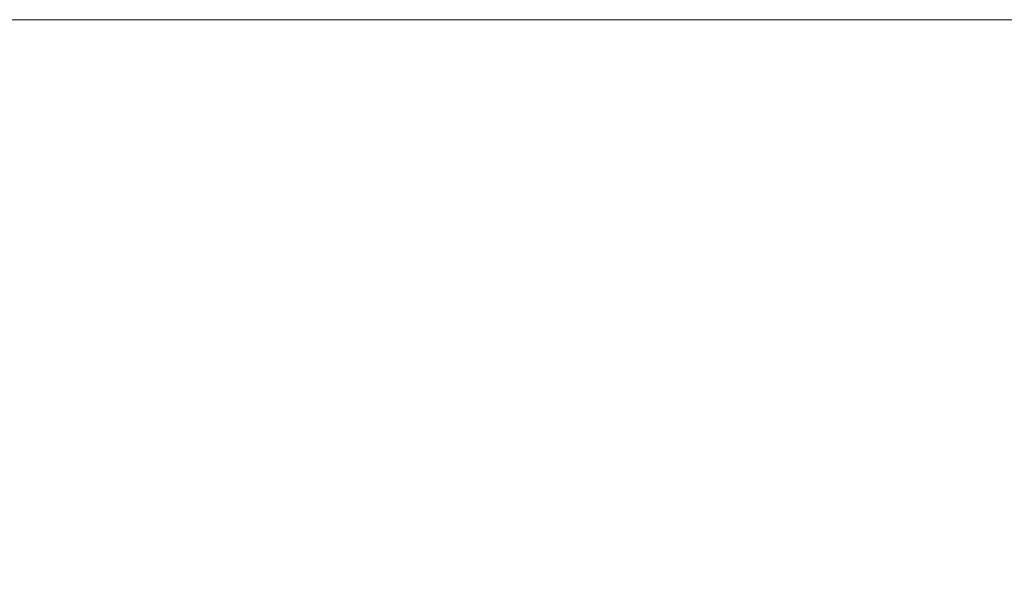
# Model space of a CAD drawing. Header units: centimetres. Extents: x -26 to 27.3, y -25.3 to -23.5.
# Tile 108 of 221: x -8.1175 to -8.0563, y -23.4942 to -23.4599. Entities that reach past the tile are written whole.
import ezdxf

# ---------------------------------------------------------------- set-up
doc = ezdxf.new("R2010")
doc.units = ezdxf.units.CM
doc.header["$LTSCALE"] = 2.54
doc.layers.add('Lucido design-1', color=7, linetype='Continuous')

# ---------------------------------------------------------------- blocks, each defined once
blk = doc.blocks.new('Gruppo-4-1')
at = {"color": 7, "linetype": 'Continuous', "lineweight": 9}
for points, invisible_edges in [([(27.182518, -23.459935, 1050.32513), (27.182518, -23.459888, 1050.322055), (-25.917482, -23.459888, 1050.322055), (-25.917482, -23.459935, 1050.32513)], 8), ([(-25.917482, -23.459888, 1050.322055), (-8.069246, -23.459888, 1050.11524), (-8.077623, -23.459888, 1050.112799)], 9), ([(-25.917482, -23.459888, 1050.322055), (-8.052212, -23.459888, 1050.119017), (-8.06077, -23.459888, 1050.117314)], 9), ([(-25.917482, -23.459888, 1050.322055), (-8.085886, -23.459888, 1050.109994), (-8.094019, -23.459888, 1050.106831)], 9), ([(-8.06077, -23.459888, 1050.117314), (-8.069246, -23.459888, 1050.11524), (-25.917482, -23.459888, 1050.322055)], 10), ([(-8.077623, -23.459888, 1050.112799), (-8.085886, -23.459888, 1050.109994), (-25.917482, -23.459888, 1050.322055)], 10), ([(9.282518, -23.459888, 1050.122055), (-25.917482, -23.459888, 1050.322055), (27.182518, -23.459888, 1050.322055)], 9), ([(9.282518, -23.459888, 1050.122055), (-8.017482, -23.459888, 1050.122055), (-25.917482, -23.459888, 1050.322055)], 10), ([(-25.917482, -23.459888, 1049.722055), (-25.917482, -23.459888, 1050.322055), (-8.102006, -23.459888, 1050.103317), (-8.109832, -23.459888, 1050.099457)], 10), ([(-8.109832, -23.459888, 1050.099457), (-8.117482, -23.459888, 1050.09526), (-25.917482, -23.459888, 1049.722055)], 10), ([(-8.094019, -23.459888, 1050.106831), (-8.102006, -23.459888, 1050.103317), (-25.917482, -23.459888, 1050.322055)], 10), ([(-25.917482, -23.459888, 1050.322055), (-8.034913, -23.459888, 1050.121294), (-8.043587, -23.459888, 1050.120344)], 9), ([(-8.043587, -23.459888, 1050.120344), (-8.052212, -23.459888, 1050.119017), (-25.917482, -23.459888, 1050.322055)], 10), ([(-8.017482, -23.459888, 1050.122055), (-8.026206, -23.459888, 1050.121865), (-25.917482, -23.459888, 1050.322055)], 10), ([(-8.026206, -23.459888, 1050.121865), (-8.034913, -23.459888, 1050.121294), (-25.917482, -23.459888, 1050.322055)], 10), ([(-8.124942, -23.459888, 1050.090734), (-8.117482, -23.459888, 1050.09526), (-8.115302, -23.459983, 1050.091485), (-8.122599, -23.459983, 1050.087057)], 14), ([(-8.117482, -23.459888, 1050.09526), (-8.109832, -23.459888, 1050.099457), (-8.107819, -23.459983, 1050.09559), (-8.115302, -23.459983, 1050.091485)], 14), ([(-8.109832, -23.459888, 1050.099457), (-8.102006, -23.459888, 1050.103317), (-8.100163, -23.459983, 1050.099365), (-8.107819, -23.459983, 1050.09559)], 14), ([(-8.102006, -23.459888, 1050.103317), (-8.094019, -23.459888, 1050.106831), (-8.09235, -23.459983, 1050.102803), (-8.100163, -23.459983, 1050.099365)], 14), ([(-8.094019, -23.459888, 1050.106831), (-8.085886, -23.459888, 1050.109994), (-8.084395, -23.459983, 1050.105897), (-8.09235, -23.459983, 1050.102803)], 14), ([(-8.085886, -23.459888, 1050.109994), (-8.077623, -23.459888, 1050.112799), (-8.076312, -23.459983, 1050.108641), (-8.084395, -23.459983, 1050.105897)], 14), ([(-8.077623, -23.459888, 1050.112799), (-8.069246, -23.459888, 1050.11524), (-8.068117, -23.459983, 1050.111029), (-8.076312, -23.459983, 1050.108641)], 14), ([(-8.069246, -23.459888, 1050.11524), (-8.06077, -23.459888, 1050.117314), (-8.059826, -23.459983, 1050.113058), (-8.068117, -23.459983, 1050.111029)], 14), ([(-8.06077, -23.459888, 1050.117314), (-8.052212, -23.459888, 1050.119017), (-8.051455, -23.459983, 1050.114723), (-8.059826, -23.459983, 1050.113058)], 14), ([(-25.917482, -23.459935, 1050.32513), (-25.917482, -23.460002, 1050.326416), (27.182518, -23.460002, 1050.326416), (27.182518, -23.459935, 1050.32513)], 10), ([(27.182518, -23.460149, 1050.329276), (27.182518, -23.460002, 1050.326416), (-25.917482, -23.460002, 1050.326416), (-25.917482, -23.460149, 1050.329276)], 10), ([(-25.917482, -23.460149, 1050.329276), (-25.917482, -23.460288, 1050.330769), (27.182518, -23.460288, 1050.330769), (27.182518, -23.460149, 1050.329276)], 10), ([(27.182518, -23.460535, 1050.333412), (27.182518, -23.460288, 1050.330769), (-25.917482, -23.460288, 1050.330769), (-25.917482, -23.460535, 1050.333412)], 10), ([(-8.122599, -23.459983, 1050.087057), (-8.115302, -23.459983, 1050.091485), (-8.113236, -23.460249, 1050.087906), (-8.120379, -23.460249, 1050.083571)], 15), ([(-8.120379, -23.460249, 1050.083571), (-8.113236, -23.460249, 1050.087906), (-8.111179, -23.460686, 1050.084343), (-8.118168, -23.460686, 1050.080101)], 15), ([(-8.115302, -23.459983, 1050.091485), (-8.107819, -23.459983, 1050.09559), (-8.10591, -23.460249, 1050.091925), (-8.113236, -23.460249, 1050.087906)], 15), ([(-8.113236, -23.460249, 1050.087906), (-8.10591, -23.460249, 1050.091925), (-8.104011, -23.460686, 1050.088275), (-8.111179, -23.460686, 1050.084343)], 15), ([(-8.107819, -23.459983, 1050.09559), (-8.100163, -23.459983, 1050.099365), (-8.098417, -23.460249, 1050.09562), (-8.10591, -23.460249, 1050.091925)], 15), ([(-8.10591, -23.460249, 1050.091925), (-8.098417, -23.460249, 1050.09562), (-8.096678, -23.460686, 1050.091891), (-8.104011, -23.460686, 1050.088275)], 15), ([(-8.100163, -23.459983, 1050.099365), (-8.09235, -23.459983, 1050.102803), (-8.090769, -23.460249, 1050.098985), (-8.098417, -23.460249, 1050.09562)], 15), ([(-8.098417, -23.460249, 1050.09562), (-8.090769, -23.460249, 1050.098985), (-8.089194, -23.460686, 1050.095184), (-8.096678, -23.460686, 1050.091891)], 15), ([(-8.09235, -23.459983, 1050.102803), (-8.084395, -23.459983, 1050.105897), (-8.082982, -23.460249, 1050.102014), (-8.090769, -23.460249, 1050.098985)], 15), ([(-8.090769, -23.460249, 1050.098985), (-8.082982, -23.460249, 1050.102014), (-8.081574, -23.460686, 1050.098147), (-8.089194, -23.460686, 1050.095184)], 15), ([(-8.084395, -23.459983, 1050.105897), (-8.076312, -23.459983, 1050.108641), (-8.07507, -23.460249, 1050.104699), (-8.082982, -23.460249, 1050.102014)], 15), ([(-8.082982, -23.460249, 1050.102014), (-8.07507, -23.460249, 1050.104699), (-8.073832, -23.460686, 1050.100775), (-8.081574, -23.460686, 1050.098147)], 15), ([(-8.076312, -23.459983, 1050.108641), (-8.068117, -23.459983, 1050.111029), (-8.067048, -23.460249, 1050.107037), (-8.07507, -23.460249, 1050.104699)], 15), ([(-8.07507, -23.460249, 1050.104699), (-8.067048, -23.460249, 1050.107037), (-8.065983, -23.460686, 1050.103063), (-8.073832, -23.460686, 1050.100775)], 15), ([(-8.068117, -23.459983, 1050.111029), (-8.059826, -23.459983, 1050.113058), (-8.058932, -23.460249, 1050.109023), (-8.067048, -23.460249, 1050.107037)], 15), ([(-8.067048, -23.460249, 1050.107037), (-8.058932, -23.460249, 1050.109023), (-8.058041, -23.460686, 1050.105007), (-8.065983, -23.460686, 1050.103063)], 15), ([(-8.059826, -23.459983, 1050.113058), (-8.051455, -23.459983, 1050.114723), (-8.050737, -23.460249, 1050.110653), (-8.058932, -23.460249, 1050.109023)], 15), ([(-8.058932, -23.460249, 1050.109023), (-8.050737, -23.460249, 1050.110653), (-8.050023, -23.460686, 1050.106602), (-8.058041, -23.460686, 1050.105007)], 15), ([(-25.917482, -23.460535, 1050.333412), (-25.917482, -23.460764, 1050.335105), (27.182518, -23.460764, 1050.335105), (27.182518, -23.460535, 1050.333412)], 10), ([(27.182518, -23.461093, 1050.337533), (27.182518, -23.460764, 1050.335105), (-25.917482, -23.460764, 1050.335105), (-25.917482, -23.461093, 1050.337533)], 10), ([(-25.917482, -23.461093, 1050.337533), (-25.917482, -23.461428, 1050.339416), (27.182518, -23.461428, 1050.339416), (27.182518, -23.461093, 1050.337533)], 10), ([(-8.124966, -23.460686, 1050.075559), (-8.118168, -23.460686, 1050.080101), (-8.115971, -23.461292, 1050.076652), (-8.122621, -23.461292, 1050.072209)], 15), ([(-8.118168, -23.460686, 1050.080101), (-8.111179, -23.460686, 1050.084343), (-8.109134, -23.461292, 1050.080801), (-8.115971, -23.461292, 1050.076652)], 15), ([(-8.111179, -23.460686, 1050.084343), (-8.104011, -23.460686, 1050.088275), (-8.102122, -23.461292, 1050.084648), (-8.109134, -23.461292, 1050.080801)], 15), ([(-8.104011, -23.460686, 1050.088275), (-8.096678, -23.460686, 1050.091891), (-8.09495, -23.461292, 1050.088185), (-8.102122, -23.461292, 1050.084648)], 15), ([(-8.096678, -23.460686, 1050.091891), (-8.089194, -23.460686, 1050.095184), (-8.087629, -23.461292, 1050.091406), (-8.09495, -23.461292, 1050.088185)], 15), ([(-8.089194, -23.460686, 1050.095184), (-8.081574, -23.460686, 1050.098147), (-8.080176, -23.461292, 1050.094305), (-8.087629, -23.461292, 1050.091406)], 15), ([(-8.081574, -23.460686, 1050.098147), (-8.073832, -23.460686, 1050.100775), (-8.072603, -23.461292, 1050.096875), (-8.080176, -23.461292, 1050.094305)], 15), ([(-8.073832, -23.460686, 1050.100775), (-8.065983, -23.460686, 1050.103063), (-8.064925, -23.461292, 1050.099113), (-8.072603, -23.461292, 1050.096875)], 15), ([(-8.065983, -23.460686, 1050.103063), (-8.058041, -23.460686, 1050.105007), (-8.057156, -23.461292, 1050.101014), (-8.064925, -23.461292, 1050.099113)], 15), ([(-8.058041, -23.460686, 1050.105007), (-8.050023, -23.460686, 1050.106602), (-8.049312, -23.461292, 1050.102575), (-8.057156, -23.461292, 1050.101014)], 15), ([(27.182518, -23.461823, 1050.34163), (27.182518, -23.461428, 1050.339416), (-25.917482, -23.461428, 1050.339416), (-25.917482, -23.461823, 1050.34163)], 10), ([(-8.122621, -23.461292, 1050.072209), (-8.115971, -23.461292, 1050.076652), (-8.113791, -23.462065, 1050.07323), (-8.120294, -23.462065, 1050.068886)], 15), ([(-8.115971, -23.461292, 1050.076652), (-8.109134, -23.461292, 1050.080801), (-8.107105, -23.462065, 1050.077288), (-8.113791, -23.462065, 1050.07323)], 15), ([(-8.109134, -23.461292, 1050.080801), (-8.102122, -23.461292, 1050.084648), (-8.100249, -23.462065, 1050.081049), (-8.107105, -23.462065, 1050.077288)], 15), ([(-8.102122, -23.461292, 1050.084648), (-8.09495, -23.461292, 1050.088185), (-8.093235, -23.462065, 1050.084508), (-8.100249, -23.462065, 1050.081049)], 15), ([(-8.09495, -23.461292, 1050.088185), (-8.087629, -23.461292, 1050.091406), (-8.086077, -23.462065, 1050.087658), (-8.093235, -23.462065, 1050.084508)], 15), ([(-8.087629, -23.461292, 1050.091406), (-8.080176, -23.461292, 1050.094305), (-8.078788, -23.462065, 1050.090492), (-8.086077, -23.462065, 1050.087658)], 15), ([(-8.080176, -23.461292, 1050.094305), (-8.072603, -23.461292, 1050.096875), (-8.071383, -23.462065, 1050.093006), (-8.078788, -23.462065, 1050.090492)], 15), ([(-8.072603, -23.461292, 1050.096875), (-8.064925, -23.461292, 1050.099113), (-8.063875, -23.462065, 1050.095194), (-8.071383, -23.462065, 1050.093006)], 15), ([(-8.064925, -23.461292, 1050.099113), (-8.057156, -23.461292, 1050.101014), (-8.056278, -23.462065, 1050.097053), (-8.063875, -23.462065, 1050.095194)], 15), ([(-8.057156, -23.461292, 1050.101014), (-8.049312, -23.461292, 1050.102575), (-8.048608, -23.462065, 1050.098579), (-8.056278, -23.462065, 1050.097053)], 15), ([(-25.917482, -23.461823, 1050.34163), (-25.917482, -23.46228, 1050.343695), (27.182518, -23.46228, 1050.343695), (27.182518, -23.461823, 1050.34163)], 10), ([(27.182518, -23.462723, 1050.345697), (27.182518, -23.46228, 1050.343695), (-25.917482, -23.46228, 1050.343695), (-25.917482, -23.462723, 1050.345697)], 10), ([(-8.120294, -23.462065, 1050.068886), (-8.113791, -23.462065, 1050.07323), (-8.111632, -23.463005, 1050.069841), (-8.117989, -23.463005, 1050.065594)], 15), ([(-8.113791, -23.462065, 1050.07323), (-8.107105, -23.462065, 1050.077288), (-8.105096, -23.463005, 1050.073807), (-8.111632, -23.463005, 1050.069841)], 15), ([(-8.107105, -23.462065, 1050.077288), (-8.100249, -23.462065, 1050.081049), (-8.098393, -23.463005, 1050.077485), (-8.105096, -23.463005, 1050.073807)], 15), ([(-8.100249, -23.462065, 1050.081049), (-8.093235, -23.462065, 1050.084508), (-8.091537, -23.463005, 1050.080866), (-8.098393, -23.463005, 1050.077485)], 15), ([(-8.093235, -23.462065, 1050.084508), (-8.086077, -23.462065, 1050.087658), (-8.084539, -23.463005, 1050.083945), (-8.091537, -23.463005, 1050.080866)], 15), ([(-8.086077, -23.462065, 1050.087658), (-8.078788, -23.462065, 1050.090492), (-8.077414, -23.463005, 1050.086716), (-8.084539, -23.463005, 1050.083945)], 15), ([(-8.078788, -23.462065, 1050.090492), (-8.071383, -23.462065, 1050.093006), (-8.070174, -23.463005, 1050.089174), (-8.077414, -23.463005, 1050.086716)], 15), ([(-8.071383, -23.462065, 1050.093006), (-8.063875, -23.462065, 1050.095194), (-8.062834, -23.463005, 1050.091313), (-8.070174, -23.463005, 1050.089174)], 15), ([(-8.063875, -23.462065, 1050.095194), (-8.056278, -23.462065, 1050.097053), (-8.055408, -23.463005, 1050.09313), (-8.062834, -23.463005, 1050.091313)], 15), ([(-25.917482, -23.462723, 1050.345697), (-25.917482, -23.463316, 1050.347932), (27.182518, -23.463316, 1050.347932), (27.182518, -23.462723, 1050.345697)], 10), ([(27.182518, -23.463793, 1050.349727), (27.182518, -23.463316, 1050.347932), (-25.917482, -23.463316, 1050.347932), (-25.917482, -23.463793, 1050.349727)], 10), ([(-8.124154, -23.463005, 1050.061073), (-8.117989, -23.463005, 1050.065594), (-8.11571, -23.464108, 1050.06234), (-8.121736, -23.464108, 1050.057921)], 15), ([(-8.117989, -23.463005, 1050.065594), (-8.111632, -23.463005, 1050.069841), (-8.109498, -23.464108, 1050.066491), (-8.11571, -23.464108, 1050.06234)], 15), ([(-8.111632, -23.463005, 1050.069841), (-8.105096, -23.463005, 1050.073807), (-8.10311, -23.464108, 1050.070367), (-8.109498, -23.464108, 1050.066491)], 15), ([(-8.105096, -23.463005, 1050.073807), (-8.098393, -23.463005, 1050.077485), (-8.096559, -23.464108, 1050.073961), (-8.10311, -23.464108, 1050.070367)], 15), ([(-8.098393, -23.463005, 1050.077485), (-8.091537, -23.463005, 1050.080866), (-8.089858, -23.464108, 1050.077265), (-8.096559, -23.464108, 1050.073961)], 15), ([(-8.091537, -23.463005, 1050.080866), (-8.084539, -23.463005, 1050.083945), (-8.083019, -23.464108, 1050.080275), (-8.089858, -23.464108, 1050.077265)], 15), ([(-8.084539, -23.463005, 1050.083945), (-8.077414, -23.463005, 1050.086716), (-8.076055, -23.464108, 1050.082983), (-8.083019, -23.464108, 1050.080275)], 15), ([(-8.077414, -23.463005, 1050.086716), (-8.070174, -23.463005, 1050.089174), (-8.06898, -23.464108, 1050.085385), (-8.076055, -23.464108, 1050.082983)], 15), ([(-8.070174, -23.463005, 1050.089174), (-8.062834, -23.463005, 1050.091313), (-8.061806, -23.464108, 1050.087475), (-8.06898, -23.464108, 1050.085385)], 15), ([(-8.062834, -23.463005, 1050.091313), (-8.055408, -23.463005, 1050.09313), (-8.054549, -23.464108, 1050.089251), (-8.061806, -23.464108, 1050.087475)], 15), ([(-25.917482, -23.463793, 1050.349727), (-25.917482, -23.464536, 1050.35212), (27.182518, -23.464536, 1050.35212), (27.182518, -23.463793, 1050.349727)], 10), ([(-8.121736, -23.464108, 1050.057921), (-8.11571, -23.464108, 1050.06234), (-8.113461, -23.465374, 1050.059128), (-8.119349, -23.465374, 1050.054811)], 15), ([(-8.11571, -23.464108, 1050.06234), (-8.109498, -23.464108, 1050.066491), (-8.107391, -23.465374, 1050.063184), (-8.113461, -23.465374, 1050.059128)], 15), ([(-8.109498, -23.464108, 1050.066491), (-8.10311, -23.464108, 1050.070367), (-8.101149, -23.465374, 1050.066972), (-8.107391, -23.465374, 1050.063184)], 15), ([(-8.10311, -23.464108, 1050.070367), (-8.096559, -23.464108, 1050.073961), (-8.094749, -23.465374, 1050.070483), (-8.101149, -23.465374, 1050.066972)], 15), ([(-8.096559, -23.464108, 1050.073961), (-8.089858, -23.464108, 1050.077265), (-8.088201, -23.465374, 1050.073712), (-8.094749, -23.465374, 1050.070483)], 15), ([(-8.089858, -23.464108, 1050.077265), (-8.083019, -23.464108, 1050.080275), (-8.081518, -23.465374, 1050.076653), (-8.088201, -23.465374, 1050.073712)], 15), ([(-8.083019, -23.464108, 1050.080275), (-8.076055, -23.464108, 1050.082983), (-8.074714, -23.465374, 1050.079299), (-8.081518, -23.465374, 1050.076653)], 15), ([(-8.076055, -23.464108, 1050.082983), (-8.06898, -23.464108, 1050.085385), (-8.067801, -23.465374, 1050.081645), (-8.074714, -23.465374, 1050.079299)], 15), ([(-8.06898, -23.464108, 1050.085385), (-8.061806, -23.464108, 1050.087475), (-8.060792, -23.465374, 1050.083688), (-8.067801, -23.465374, 1050.081645)], 15), ([(-8.061806, -23.464108, 1050.087475), (-8.054549, -23.464108, 1050.089251), (-8.0537, -23.465374, 1050.085424), (-8.060792, -23.465374, 1050.083688)], 15), ([(27.182518, -23.465031, 1050.353712), (27.182518, -23.464536, 1050.35212), (-25.917482, -23.464536, 1050.35212), (-25.917482, -23.465031, 1050.353712)], 10), ([(-25.917482, -23.465031, 1050.353712), (-25.917482, -23.465938, 1050.356251), (27.182518, -23.465938, 1050.356251), (27.182518, -23.465031, 1050.353712)], 10), ([(-8.125043, -23.465374, 1050.050241), (-8.119349, -23.465374, 1050.054811), (-8.116998, -23.466798, 1050.051747), (-8.12256, -23.466798, 1050.047283)], 15), ([(-8.119349, -23.465374, 1050.054811), (-8.113461, -23.465374, 1050.059128), (-8.111246, -23.466798, 1050.055965), (-8.116998, -23.466798, 1050.051747)], 15), ([(-8.113461, -23.465374, 1050.059128), (-8.107391, -23.465374, 1050.063184), (-8.105316, -23.466798, 1050.059927), (-8.111246, -23.466798, 1050.055965)], 15), ([(-8.107391, -23.465374, 1050.063184), (-8.101149, -23.465374, 1050.066972), (-8.099219, -23.466798, 1050.063627), (-8.105316, -23.466798, 1050.059927)], 15), ([(-8.101149, -23.465374, 1050.066972), (-8.094749, -23.465374, 1050.070483), (-8.092965, -23.466798, 1050.067058), (-8.099219, -23.466798, 1050.063627)], 15), ([(-8.094749, -23.465374, 1050.070483), (-8.088201, -23.465374, 1050.073712), (-8.086569, -23.466798, 1050.070212), (-8.092965, -23.466798, 1050.067058)], 15), ([(-8.088201, -23.465374, 1050.073712), (-8.081518, -23.465374, 1050.076653), (-8.08004, -23.466798, 1050.073085), (-8.086569, -23.466798, 1050.070212)], 15), ([(-8.081518, -23.465374, 1050.076653), (-8.074714, -23.465374, 1050.079299), (-8.073393, -23.466798, 1050.07567), (-8.08004, -23.466798, 1050.073085)], 15), ([(-8.074714, -23.465374, 1050.079299), (-8.067801, -23.465374, 1050.081645), (-8.066639, -23.466798, 1050.077962), (-8.073393, -23.466798, 1050.07567)], 15), ([(-8.067801, -23.465374, 1050.081645), (-8.060792, -23.465374, 1050.083688), (-8.059792, -23.466798, 1050.079958), (-8.066639, -23.466798, 1050.077962)], 15), ([(-8.060792, -23.465374, 1050.083688), (-8.0537, -23.465374, 1050.085424), (-8.052864, -23.466798, 1050.081653), (-8.059792, -23.466798, 1050.079958)], 15), ([(27.182518, -23.466436, 1050.357645), (27.182518, -23.465938, 1050.356251), (-25.917482, -23.465938, 1050.356251), (-25.917482, -23.466436, 1050.357645)], 10), ([(-25.917482, -23.466436, 1050.357645), (-25.917482, -23.467517, 1050.360317), (27.182518, -23.467517, 1050.360317), (27.182518, -23.466436, 1050.357645)], 10), ([(-8.12256, -23.466798, 1050.047283), (-8.116998, -23.466798, 1050.051747), (-8.114687, -23.468378, 1050.048735), (-8.12012, -23.468378, 1050.044374)], 15), ([(-8.116998, -23.466798, 1050.051747), (-8.111246, -23.466798, 1050.055965), (-8.109069, -23.468378, 1050.052854), (-8.114687, -23.468378, 1050.048735)], 15), ([(-8.111246, -23.466798, 1050.055965), (-8.105316, -23.466798, 1050.059927), (-8.103276, -23.468378, 1050.056725), (-8.109069, -23.468378, 1050.052854)], 15), ([(-8.105316, -23.466798, 1050.059927), (-8.099219, -23.466798, 1050.063627), (-8.09732, -23.468378, 1050.060339), (-8.103276, -23.468378, 1050.056725)], 15), ([(-8.099219, -23.466798, 1050.063627), (-8.092965, -23.466798, 1050.067058), (-8.091212, -23.468378, 1050.06369), (-8.09732, -23.468378, 1050.060339)], 15), ([(-8.092965, -23.466798, 1050.067058), (-8.086569, -23.466798, 1050.070212), (-8.084964, -23.468378, 1050.066771), (-8.091212, -23.468378, 1050.06369)], 15), ([(-8.086569, -23.466798, 1050.070212), (-8.08004, -23.466798, 1050.073085), (-8.078588, -23.468378, 1050.069577), (-8.084964, -23.468378, 1050.066771)], 15), ([(-8.08004, -23.466798, 1050.073085), (-8.073393, -23.466798, 1050.07567), (-8.072095, -23.468378, 1050.072102), (-8.078588, -23.468378, 1050.069577)], 15), ([(-8.073393, -23.466798, 1050.07567), (-8.066639, -23.466798, 1050.077962), (-8.065498, -23.468378, 1050.074341), (-8.072095, -23.468378, 1050.072102)], 15), ([(-8.066639, -23.466798, 1050.077962), (-8.059792, -23.466798, 1050.079958), (-8.058809, -23.468378, 1050.076291), (-8.065498, -23.468378, 1050.074341)], 15), ([(-8.059792, -23.466798, 1050.079958), (-8.052864, -23.466798, 1050.081653), (-8.052042, -23.468378, 1050.077947), (-8.058809, -23.468378, 1050.076291)], 15), ([(27.182518, -23.468005, 1050.36152), (27.182518, -23.467517, 1050.360317), (-25.917482, -23.467517, 1050.360317), (-25.917482, -23.468005, 1050.36152)], 10), ([(-25.917482, -23.468005, 1050.36152), (-25.917482, -23.469273, 1050.36431), (27.182518, -23.469273, 1050.36431), (27.182518, -23.468005, 1050.36152)], 10), ([(-8.12012, -23.468378, 1050.044374), (-8.114687, -23.468378, 1050.048735), (-8.112419, -23.470112, 1050.04578), (-8.117725, -23.470112, 1050.041521)], 15), ([(-8.114687, -23.468378, 1050.048735), (-8.109069, -23.468378, 1050.052854), (-8.106932, -23.470112, 1050.049803), (-8.112419, -23.470112, 1050.04578)], 15), ([(-8.109069, -23.468378, 1050.052854), (-8.103276, -23.468378, 1050.056725), (-8.101274, -23.470112, 1050.053583), (-8.106932, -23.470112, 1050.049803)], 15), ([(-8.103276, -23.468378, 1050.056725), (-8.09732, -23.468378, 1050.060339), (-8.095458, -23.470112, 1050.057113), (-8.101274, -23.470112, 1050.053583)], 15), ([(-8.09732, -23.468378, 1050.060339), (-8.091212, -23.468378, 1050.06369), (-8.089492, -23.470112, 1050.060386), (-8.095458, -23.470112, 1050.057113)], 15), ([(-8.091212, -23.468378, 1050.06369), (-8.084964, -23.468378, 1050.066771), (-8.08339, -23.470112, 1050.063395), (-8.089492, -23.470112, 1050.060386)], 15), ([(-8.084964, -23.468378, 1050.066771), (-8.078588, -23.468378, 1050.069577), (-8.077162, -23.470112, 1050.066135), (-8.08339, -23.470112, 1050.063395)], 15), ([(-8.078588, -23.468378, 1050.069577), (-8.072095, -23.468378, 1050.072102), (-8.07082, -23.470112, 1050.068601), (-8.077162, -23.470112, 1050.066135)], 15), ([(-8.072095, -23.468378, 1050.072102), (-8.065498, -23.468378, 1050.074341), (-8.064377, -23.470112, 1050.070788), (-8.07082, -23.470112, 1050.068601)], 15), ([(-8.065498, -23.468378, 1050.074341), (-8.058809, -23.468378, 1050.076291), (-8.057845, -23.470112, 1050.072692), (-8.064377, -23.470112, 1050.070788)], 15), ([(-8.058809, -23.468378, 1050.076291), (-8.052042, -23.468378, 1050.077947), (-8.051236, -23.470112, 1050.07431), (-8.057845, -23.470112, 1050.072692)], 15), ([(27.182518, -23.469736, 1050.36533), (27.182518, -23.469273, 1050.36431), (-25.917482, -23.469273, 1050.36431), (-25.917482, -23.469736, 1050.36533)], 10), ([(-25.917482, -23.469736, 1050.36533), (-25.917482, -23.471201, 1050.368223), (27.182518, -23.471201, 1050.368223), (27.182518, -23.469736, 1050.36533)], 10), ([(-8.122841, -23.470112, 1050.037034), (-8.117725, -23.470112, 1050.041521), (-8.115381, -23.471996, 1050.038726), (-8.120377, -23.471996, 1050.034345)], 15), ([(-8.117725, -23.470112, 1050.041521), (-8.112419, -23.470112, 1050.04578), (-8.110198, -23.471996, 1050.042886), (-8.115381, -23.471996, 1050.038726)], 15), ([(-8.112419, -23.470112, 1050.04578), (-8.106932, -23.470112, 1050.049803), (-8.10484, -23.471996, 1050.046815), (-8.110198, -23.471996, 1050.042886)], 15), ([(-8.106932, -23.470112, 1050.049803), (-8.101274, -23.470112, 1050.053583), (-8.099315, -23.471996, 1050.050507), (-8.10484, -23.471996, 1050.046815)], 15), ([(-8.101274, -23.470112, 1050.053583), (-8.095458, -23.470112, 1050.057113), (-8.093634, -23.471996, 1050.053954), (-8.099315, -23.471996, 1050.050507)], 15), ([(-8.095458, -23.470112, 1050.057113), (-8.089492, -23.470112, 1050.060386), (-8.087808, -23.471996, 1050.05715), (-8.093634, -23.471996, 1050.053954)], 15), ([(-8.089492, -23.470112, 1050.060386), (-8.08339, -23.470112, 1050.063395), (-8.081848, -23.471996, 1050.060089), (-8.087808, -23.471996, 1050.05715)], 15), ([(-8.08339, -23.470112, 1050.063395), (-8.077162, -23.470112, 1050.066135), (-8.075766, -23.471996, 1050.062765), (-8.081848, -23.471996, 1050.060089)], 15), ([(-8.077162, -23.470112, 1050.066135), (-8.07082, -23.470112, 1050.068601), (-8.069573, -23.471996, 1050.065174), (-8.075766, -23.471996, 1050.062765)], 15), ([(-8.07082, -23.470112, 1050.068601), (-8.064377, -23.470112, 1050.070788), (-8.063281, -23.471996, 1050.067309), (-8.069573, -23.471996, 1050.065174)], 15), ([(-8.064377, -23.470112, 1050.070788), (-8.057845, -23.470112, 1050.072692), (-8.056901, -23.471996, 1050.069169), (-8.063281, -23.471996, 1050.067309)], 15), ([(-8.057845, -23.470112, 1050.072692), (-8.051236, -23.470112, 1050.07431), (-8.050447, -23.471996, 1050.070748), (-8.056901, -23.471996, 1050.069169)], 15), ([(27.182518, -23.471627, 1050.369067), (27.182518, -23.471201, 1050.368223), (-25.917482, -23.471201, 1050.368223), (-25.917482, -23.471627, 1050.369067)], 10), ([(-25.917482, -23.471627, 1050.369067), (-25.917482, -23.473297, 1050.372049), (27.182518, -23.473297, 1050.372049), (27.182518, -23.471627, 1050.369067)], 10), ([(-8.120377, -23.471996, 1050.034345), (-8.115381, -23.471996, 1050.038726), (-8.11309, -23.474026, 1050.035996), (-8.117969, -23.474026, 1050.031717)], 15), ([(-8.115381, -23.471996, 1050.038726), (-8.110198, -23.471996, 1050.042886), (-8.108029, -23.474026, 1050.040058), (-8.11309, -23.474026, 1050.035996)], 15), ([(-8.110198, -23.471996, 1050.042886), (-8.10484, -23.471996, 1050.046815), (-8.102795, -23.474026, 1050.043895), (-8.108029, -23.474026, 1050.040058)], 15), ([(-8.10484, -23.471996, 1050.046815), (-8.099315, -23.471996, 1050.050507), (-8.097399, -23.474026, 1050.047501), (-8.102795, -23.474026, 1050.043895)], 15), ([(-8.099315, -23.471996, 1050.050507), (-8.093634, -23.471996, 1050.053954), (-8.091852, -23.474026, 1050.050867), (-8.097399, -23.474026, 1050.047501)], 15), ([(-8.093634, -23.471996, 1050.053954), (-8.087808, -23.471996, 1050.05715), (-8.086162, -23.474026, 1050.053988), (-8.091852, -23.474026, 1050.050867)], 15), ([(-8.087808, -23.471996, 1050.05715), (-8.081848, -23.471996, 1050.060089), (-8.080342, -23.474026, 1050.056859), (-8.086162, -23.474026, 1050.053988)], 15), ([(-8.081848, -23.471996, 1050.060089), (-8.075766, -23.471996, 1050.062765), (-8.074402, -23.474026, 1050.059472), (-8.080342, -23.474026, 1050.056859)], 15), ([(-8.075766, -23.471996, 1050.062765), (-8.069573, -23.471996, 1050.065174), (-8.068354, -23.474026, 1050.061824), (-8.074402, -23.474026, 1050.059472)], 15), ([(-8.069573, -23.471996, 1050.065174), (-8.063281, -23.471996, 1050.067309), (-8.062209, -23.474026, 1050.06391), (-8.068354, -23.474026, 1050.061824)], 15), ([(-8.063281, -23.471996, 1050.067309), (-8.056901, -23.471996, 1050.069169), (-8.055979, -23.474026, 1050.065726), (-8.062209, -23.474026, 1050.06391)], 15), ([(-8.056901, -23.471996, 1050.069169), (-8.050447, -23.471996, 1050.070748), (-8.049675, -23.474026, 1050.067269), (-8.055979, -23.474026, 1050.065726)], 15), ([(27.182518, -23.473675, 1050.372725), (27.182518, -23.473297, 1050.372049), (-25.917482, -23.473297, 1050.372049), (-25.917482, -23.473675, 1050.372725)], 10), ([(-25.917482, -23.473675, 1050.372725), (-25.917482, -23.475558, 1050.37578), (27.182518, -23.475558, 1050.37578), (27.182518, -23.473675, 1050.372725)], 10), ([(-8.122656, -23.474026, 1050.02723), (-8.117969, -23.474026, 1050.031717), (-8.115621, -23.476198, 1050.029155), (-8.120199, -23.476198, 1050.024773)], 15), ([(-8.117969, -23.474026, 1050.031717), (-8.11309, -23.474026, 1050.035996), (-8.110856, -23.476198, 1050.033334), (-8.115621, -23.476198, 1050.029155)], 15), ([(-8.11309, -23.474026, 1050.035996), (-8.108029, -23.474026, 1050.040058), (-8.105913, -23.476198, 1050.037301), (-8.110856, -23.476198, 1050.033334)], 15), ([(-8.108029, -23.474026, 1050.040058), (-8.102795, -23.474026, 1050.043895), (-8.100802, -23.476198, 1050.041049), (-8.105913, -23.476198, 1050.037301)], 15), ([(-8.102795, -23.474026, 1050.043895), (-8.097399, -23.474026, 1050.047501), (-8.095532, -23.476198, 1050.04457), (-8.100802, -23.476198, 1050.041049)], 15), ([(-8.097399, -23.474026, 1050.047501), (-8.091852, -23.474026, 1050.050867), (-8.090114, -23.476198, 1050.047858), (-8.095532, -23.476198, 1050.04457)], 15), ([(-8.091852, -23.474026, 1050.050867), (-8.086162, -23.474026, 1050.053988), (-8.084558, -23.476198, 1050.050906), (-8.090114, -23.476198, 1050.047858)], 15), ([(-8.086162, -23.474026, 1050.053988), (-8.080342, -23.474026, 1050.056859), (-8.078873, -23.476198, 1050.053709), (-8.084558, -23.476198, 1050.050906)], 15), ([(-8.080342, -23.474026, 1050.056859), (-8.074402, -23.474026, 1050.059472), (-8.073072, -23.476198, 1050.056262), (-8.078873, -23.476198, 1050.053709)], 15), ([(-8.074402, -23.474026, 1050.059472), (-8.068354, -23.474026, 1050.061824), (-8.067165, -23.476198, 1050.058559), (-8.073072, -23.476198, 1050.056262)], 15), ([(-8.068354, -23.474026, 1050.061824), (-8.062209, -23.474026, 1050.06391), (-8.061164, -23.476198, 1050.060596), (-8.067165, -23.476198, 1050.058559)], 15), ([(-8.062209, -23.474026, 1050.06391), (-8.055979, -23.474026, 1050.065726), (-8.055079, -23.476198, 1050.06237), (-8.061164, -23.476198, 1050.060596)], 15), ([(27.182518, -23.475877, 1050.376297), (27.182518, -23.475558, 1050.37578), (-25.917482, -23.475558, 1050.37578), (-25.917482, -23.475877, 1050.376297)], 10), ([(-25.917482, -23.475877, 1050.376297), (-25.917482, -23.47798, 1050.379408), (27.182518, -23.47798, 1050.379408), (27.182518, -23.475877, 1050.376297)], 10), ([(-8.120199, -23.476198, 1050.024773), (-8.115621, -23.476198, 1050.029155), (-8.113338, -23.478509, 1050.026663), (-8.117809, -23.478509, 1050.022382)], 15), ([(-8.115621, -23.476198, 1050.029155), (-8.110856, -23.476198, 1050.033334), (-8.108683, -23.478509, 1050.030745), (-8.113338, -23.478509, 1050.026663)], 15), ([(-8.110856, -23.476198, 1050.033334), (-8.105913, -23.476198, 1050.037301), (-8.103856, -23.478509, 1050.034619), (-8.108683, -23.478509, 1050.030745)], 15), ([(-8.105913, -23.476198, 1050.037301), (-8.100802, -23.476198, 1050.041049), (-8.098863, -23.478509, 1050.03828), (-8.103856, -23.478509, 1050.034619)], 15), ([(-8.100802, -23.476198, 1050.041049), (-8.095532, -23.476198, 1050.04457), (-8.093716, -23.478509, 1050.041719), (-8.098863, -23.478509, 1050.03828)], 15), ([(-8.095532, -23.476198, 1050.04457), (-8.090114, -23.476198, 1050.047858), (-8.088424, -23.478509, 1050.04493), (-8.093716, -23.478509, 1050.041719)], 15), ([(-8.090114, -23.476198, 1050.047858), (-8.084558, -23.476198, 1050.050906), (-8.082997, -23.478509, 1050.047908), (-8.088424, -23.478509, 1050.04493)], 15), ([(-8.084558, -23.476198, 1050.050906), (-8.078873, -23.476198, 1050.053709), (-8.077445, -23.478509, 1050.050646), (-8.082997, -23.478509, 1050.047908)], 15), ([(-8.078873, -23.476198, 1050.053709), (-8.073072, -23.476198, 1050.056262), (-8.071779, -23.478509, 1050.053139), (-8.077445, -23.478509, 1050.050646)], 15), ([(-8.073072, -23.476198, 1050.056262), (-8.067165, -23.476198, 1050.058559), (-8.066009, -23.478509, 1050.055383), (-8.071779, -23.478509, 1050.053139)], 15), ([(-8.067165, -23.476198, 1050.058559), (-8.061164, -23.476198, 1050.060596), (-8.060147, -23.478509, 1050.057373), (-8.066009, -23.478509, 1050.055383)], 15), ([(-8.061164, -23.476198, 1050.060596), (-8.055079, -23.476198, 1050.06237), (-8.054204, -23.478509, 1050.059105), (-8.060147, -23.478509, 1050.057373)], 15), ([(27.182518, -23.478229, 1050.379777), (27.182518, -23.47798, 1050.379408), (-25.917482, -23.47798, 1050.379408), (-25.917482, -23.478229, 1050.379777)], 10), ([(-25.917482, -23.478229, 1050.379777), (-25.917482, -23.480557, 1050.382928), (27.182518, -23.480557, 1050.382928), (27.182518, -23.478229, 1050.379777)], 10), ([(-8.12209, -23.478509, 1050.017911), (-8.117809, -23.478509, 1050.022382), (-8.11549, -23.480954, 1050.020063), (-8.119672, -23.480954, 1050.015695)], 15), ([(-8.117809, -23.478509, 1050.022382), (-8.113338, -23.478509, 1050.026663), (-8.111122, -23.480954, 1050.024245), (-8.11549, -23.480954, 1050.020063)], 15), ([(-8.113338, -23.478509, 1050.026663), (-8.108683, -23.478509, 1050.030745), (-8.106575, -23.480954, 1050.028232), (-8.111122, -23.480954, 1050.024245)], 15), ([(-8.108683, -23.478509, 1050.030745), (-8.103856, -23.478509, 1050.034619), (-8.101859, -23.480954, 1050.032018), (-8.106575, -23.480954, 1050.028232)], 15), ([(-8.103856, -23.478509, 1050.034619), (-8.098863, -23.478509, 1050.03828), (-8.096982, -23.480954, 1050.035593), (-8.101859, -23.480954, 1050.032018)], 15), ([(-8.098863, -23.478509, 1050.03828), (-8.093716, -23.478509, 1050.041719), (-8.091954, -23.480954, 1050.038953), (-8.096982, -23.480954, 1050.035593)], 15), ([(-8.093716, -23.478509, 1050.041719), (-8.088424, -23.478509, 1050.04493), (-8.086784, -23.480954, 1050.04209), (-8.091954, -23.480954, 1050.038953)], 15), ([(-8.088424, -23.478509, 1050.04493), (-8.082997, -23.478509, 1050.047908), (-8.081482, -23.480954, 1050.044999), (-8.086784, -23.480954, 1050.04209)], 15), ([(-8.082997, -23.478509, 1050.047908), (-8.077445, -23.478509, 1050.050646), (-8.076059, -23.480954, 1050.047674), (-8.081482, -23.480954, 1050.044999)], 15), ([(-8.077445, -23.478509, 1050.050646), (-8.071779, -23.478509, 1050.053139), (-8.070524, -23.480954, 1050.050109), (-8.076059, -23.480954, 1050.047674)], 15), ([(-8.071779, -23.478509, 1050.053139), (-8.066009, -23.478509, 1050.055383), (-8.064888, -23.480954, 1050.052301), (-8.070524, -23.480954, 1050.050109)], 15), ([(-8.066009, -23.478509, 1050.055383), (-8.060147, -23.478509, 1050.057373), (-8.059161, -23.480954, 1050.054245), (-8.064888, -23.480954, 1050.052301)], 15), ([(-8.060147, -23.478509, 1050.057373), (-8.054204, -23.478509, 1050.059105), (-8.053356, -23.480954, 1050.055937), (-8.059161, -23.480954, 1050.054245)], 15), ([(27.182518, -23.480728, 1050.383159), (27.182518, -23.480557, 1050.382928), (-25.917482, -23.480557, 1050.382928), (-25.917482, -23.480728, 1050.383159)], 10), ([(-25.917482, -23.480728, 1050.383159), (-25.917482, -23.483286, 1050.386332), (27.182518, -23.483286, 1050.386332), (27.182518, -23.480728, 1050.383159)], 10), ([(-8.123659, -23.480954, 1050.011148), (-8.119672, -23.480954, 1050.015695), (-8.117332, -23.483529, 1050.013551), (-8.121228, -23.483529, 1050.009108)], 15), ([(-8.119672, -23.480954, 1050.015695), (-8.11549, -23.480954, 1050.020063), (-8.113246, -23.483529, 1050.017819), (-8.117332, -23.483529, 1050.013551)], 15), ([(-8.11549, -23.480954, 1050.020063), (-8.111122, -23.480954, 1050.024245), (-8.108977, -23.483529, 1050.021905), (-8.113246, -23.483529, 1050.017819)], 15), ([(-8.111122, -23.480954, 1050.024245), (-8.106575, -23.480954, 1050.028232), (-8.104535, -23.483529, 1050.025801), (-8.108977, -23.483529, 1050.021905)], 15), ([(-8.106575, -23.480954, 1050.028232), (-8.101859, -23.480954, 1050.032018), (-8.099927, -23.483529, 1050.029499), (-8.104535, -23.483529, 1050.025801)], 15), ([(-8.101859, -23.480954, 1050.032018), (-8.096982, -23.480954, 1050.035593), (-8.095162, -23.483529, 1050.032993), (-8.099927, -23.483529, 1050.029499)], 15), ([(-8.096982, -23.480954, 1050.035593), (-8.091954, -23.480954, 1050.038953), (-8.090249, -23.483529, 1050.036276), (-8.095162, -23.483529, 1050.032993)], 15), ([(-8.091954, -23.480954, 1050.038953), (-8.086784, -23.480954, 1050.04209), (-8.085197, -23.483529, 1050.039341), (-8.090249, -23.483529, 1050.036276)], 15), ([(-8.086784, -23.480954, 1050.04209), (-8.081482, -23.480954, 1050.044999), (-8.080017, -23.483529, 1050.042183), (-8.085197, -23.483529, 1050.039341)], 15), ([(-8.081482, -23.480954, 1050.044999), (-8.076059, -23.480954, 1050.047674), (-8.074717, -23.483529, 1050.044797), (-8.080017, -23.483529, 1050.042183)], 15), ([(-8.076059, -23.480954, 1050.047674), (-8.070524, -23.480954, 1050.050109), (-8.069309, -23.483529, 1050.047177), (-8.074717, -23.483529, 1050.044797)], 15), ([(-8.070524, -23.480954, 1050.050109), (-8.064888, -23.480954, 1050.052301), (-8.063802, -23.483529, 1050.049318), (-8.069309, -23.483529, 1050.047177)], 15), ([(-8.064888, -23.480954, 1050.052301), (-8.059161, -23.480954, 1050.054245), (-8.058207, -23.483529, 1050.051218), (-8.063802, -23.483529, 1050.049318)], 15), ([(-8.059161, -23.480954, 1050.054245), (-8.053356, -23.480954, 1050.055937), (-8.052534, -23.483529, 1050.052871), (-8.058207, -23.483529, 1050.051218)], 15), ([(27.182518, -23.483369, 1050.386436), (27.182518, -23.483286, 1050.386332), (-25.917482, -23.483286, 1050.386332), (-25.917482, -23.483369, 1050.386436)], 10), ([(-25.917482, -23.483369, 1050.386436), (-25.917482, -23.486149, 1050.389602), (27.182518, -23.486149, 1050.389602), (27.182518, -23.483369, 1050.386436)], 10), ([(-8.121228, -23.483529, 1050.009108), (-8.117332, -23.483529, 1050.013551), (-8.115073, -23.486228, 1050.011481), (-8.118881, -23.486228, 1050.007139)], 15), ([(-8.117332, -23.483529, 1050.013551), (-8.113246, -23.483529, 1050.017819), (-8.11108, -23.486228, 1050.015653), (-8.115073, -23.486228, 1050.011481)], 15), ([(-8.113246, -23.483529, 1050.017819), (-8.108977, -23.483529, 1050.021905), (-8.106908, -23.486228, 1050.019646), (-8.11108, -23.486228, 1050.015653)], 15), ([(-8.108977, -23.483529, 1050.021905), (-8.104535, -23.483529, 1050.025801), (-8.102566, -23.486228, 1050.023454), (-8.106908, -23.486228, 1050.019646)], 15), ([(-8.104535, -23.483529, 1050.025801), (-8.099927, -23.483529, 1050.029499), (-8.098062, -23.486228, 1050.027069), (-8.102566, -23.486228, 1050.023454)], 15), ([(-8.099927, -23.483529, 1050.029499), (-8.095162, -23.483529, 1050.032993), (-8.093405, -23.486228, 1050.030484), (-8.098062, -23.486228, 1050.027069)], 15), ([(-8.095162, -23.483529, 1050.032993), (-8.090249, -23.483529, 1050.036276), (-8.088603, -23.486228, 1050.033692), (-8.093405, -23.486228, 1050.030484)], 15), ([(-8.090249, -23.483529, 1050.036276), (-8.085197, -23.483529, 1050.039341), (-8.083666, -23.486228, 1050.036688), (-8.088603, -23.486228, 1050.033692)], 15), ([(-8.085197, -23.483529, 1050.039341), (-8.080017, -23.483529, 1050.042183), (-8.078602, -23.486228, 1050.039466), (-8.083666, -23.486228, 1050.036688)], 15), ([(-8.080017, -23.483529, 1050.042183), (-8.074717, -23.483529, 1050.044797), (-8.073423, -23.486228, 1050.04202), (-8.078602, -23.486228, 1050.039466)], 15), ([(-8.074717, -23.483529, 1050.044797), (-8.069309, -23.483529, 1050.047177), (-8.068137, -23.486228, 1050.044346), (-8.073423, -23.486228, 1050.04202)], 15), ([(-8.069309, -23.483529, 1050.047177), (-8.063802, -23.483529, 1050.049318), (-8.062754, -23.486228, 1050.04644), (-8.068137, -23.486228, 1050.044346)], 15), ([(-8.063802, -23.483529, 1050.049318), (-8.058207, -23.483529, 1050.051218), (-8.057286, -23.486228, 1050.048296), (-8.062754, -23.486228, 1050.04644)], 15), ([(-8.058207, -23.483529, 1050.051218), (-8.052534, -23.483529, 1050.052871), (-8.051741, -23.486228, 1050.049912), (-8.057286, -23.486228, 1050.048296)], 15), ([(-25.917482, -23.486149, 1050.389602), (-25.917482, -23.486161, 1050.389614), (27.182518, -23.486161, 1050.389614), (27.182518, -23.486149, 1050.389602)], 10), ([(27.182518, -23.489063, 1050.392652), (27.182518, -23.486161, 1050.389614), (-25.917482, -23.486161, 1050.389614), (-25.917482, -23.489063, 1050.392652)], 10), ([(-8.122496, -23.486228, 1050.002635), (-8.118881, -23.486228, 1050.007139), (-8.116623, -23.489048, 1050.005244), (-8.120157, -23.489048, 1050.000841)], 15), ([(-8.118881, -23.486228, 1050.007139), (-8.115073, -23.486228, 1050.011481), (-8.1129, -23.489048, 1050.00949), (-8.116623, -23.489048, 1050.005244)], 15), ([(-8.115073, -23.486228, 1050.011481), (-8.11108, -23.486228, 1050.015653), (-8.108995, -23.489048, 1050.013568), (-8.1129, -23.489048, 1050.00949)], 15), ([(-8.11108, -23.486228, 1050.015653), (-8.106908, -23.486228, 1050.019646), (-8.104916, -23.489048, 1050.017473), (-8.108995, -23.489048, 1050.013568)], 15), ([(-8.106908, -23.486228, 1050.019646), (-8.102566, -23.486228, 1050.023454), (-8.100671, -23.489048, 1050.021196), (-8.104916, -23.489048, 1050.017473)], 15), ([(-8.102566, -23.486228, 1050.023454), (-8.098062, -23.486228, 1050.027069), (-8.096267, -23.489048, 1050.02473), (-8.100671, -23.489048, 1050.021196)], 15), ([(-8.098062, -23.486228, 1050.027069), (-8.093405, -23.486228, 1050.030484), (-8.091714, -23.489048, 1050.028069), (-8.096267, -23.489048, 1050.02473)], 15), ([(-8.093405, -23.486228, 1050.030484), (-8.088603, -23.486228, 1050.033692), (-8.087019, -23.489048, 1050.031206), (-8.091714, -23.489048, 1050.028069)], 15), ([(-8.088603, -23.486228, 1050.033692), (-8.083666, -23.486228, 1050.036688), (-8.082192, -23.489048, 1050.034135), (-8.087019, -23.489048, 1050.031206)], 15), ([(-8.083666, -23.486228, 1050.036688), (-8.078602, -23.486228, 1050.039466), (-8.077241, -23.489048, 1050.036851), (-8.082192, -23.489048, 1050.034135)], 15), ([(-8.078602, -23.486228, 1050.039466), (-8.073423, -23.486228, 1050.04202), (-8.072177, -23.489048, 1050.039349), (-8.077241, -23.489048, 1050.036851)], 15), ([(-8.073423, -23.486228, 1050.04202), (-8.068137, -23.486228, 1050.044346), (-8.067009, -23.489048, 1050.041623), (-8.072177, -23.489048, 1050.039349)], 15), ([(-8.068137, -23.486228, 1050.044346), (-8.062754, -23.486228, 1050.04644), (-8.061746, -23.489048, 1050.043669), (-8.067009, -23.489048, 1050.041623)], 15), ([(-8.062754, -23.486228, 1050.04644), (-8.057286, -23.486228, 1050.048296), (-8.056399, -23.489048, 1050.045484), (-8.061746, -23.489048, 1050.043669)], 15), ([(-8.057286, -23.486228, 1050.048296), (-8.051741, -23.486228, 1050.049912), (-8.050978, -23.489048, 1050.047064), (-8.056399, -23.489048, 1050.045484)], 15), ([(-25.917482, -23.489063, 1050.392652), (-25.917482, -23.48918, 1050.392764), (27.182518, -23.48918, 1050.392764), (27.182518, -23.489063, 1050.392652)], 10), ([(27.182518, -23.492106, 1050.395578), (27.182518, -23.48918, 1050.392764), (-25.917482, -23.48918, 1050.392764), (-25.917482, -23.492106, 1050.395578)], 10), ([(-8.120157, -23.489048, 1050.000841), (-8.116623, -23.489048, 1050.005244), (-8.114457, -23.491983, 1050.003427), (-8.117914, -23.491983, 1049.999119)], 15), ([(-8.116623, -23.489048, 1050.005244), (-8.1129, -23.489048, 1050.00949), (-8.110815, -23.491983, 1050.007579), (-8.114457, -23.491983, 1050.003427)], 15), ([(-8.1129, -23.489048, 1050.00949), (-8.108995, -23.489048, 1050.013568), (-8.106996, -23.491983, 1050.011569), (-8.110815, -23.491983, 1050.007579)], 15), ([(-8.108995, -23.489048, 1050.013568), (-8.104916, -23.489048, 1050.017473), (-8.103006, -23.491983, 1050.015388), (-8.106996, -23.491983, 1050.011569)], 15), ([(-8.104916, -23.489048, 1050.017473), (-8.100671, -23.489048, 1050.021196), (-8.098853, -23.491983, 1050.01903), (-8.103006, -23.491983, 1050.015388)], 15), ([(-8.100671, -23.489048, 1050.021196), (-8.096267, -23.489048, 1050.02473), (-8.094546, -23.491983, 1050.022487), (-8.098853, -23.491983, 1050.01903)], 15), ([(-8.096267, -23.489048, 1050.02473), (-8.091714, -23.489048, 1050.028069), (-8.090092, -23.491983, 1050.025753), (-8.094546, -23.491983, 1050.022487)], 15), ([(-8.091714, -23.489048, 1050.028069), (-8.087019, -23.489048, 1050.031206), (-8.085499, -23.491983, 1050.028821), (-8.090092, -23.491983, 1050.025753)], 15), ([(-8.087019, -23.489048, 1050.031206), (-8.082192, -23.489048, 1050.034135), (-8.080778, -23.491983, 1050.031686), (-8.085499, -23.491983, 1050.028821)], 15), ([(-8.082192, -23.489048, 1050.034135), (-8.077241, -23.489048, 1050.036851), (-8.075935, -23.491983, 1050.034343), (-8.080778, -23.491983, 1050.031686)], 15), ([(-8.077241, -23.489048, 1050.036851), (-8.072177, -23.489048, 1050.039349), (-8.070982, -23.491983, 1050.036786), (-8.075935, -23.491983, 1050.034343)], 15), ([(-8.072177, -23.489048, 1050.039349), (-8.067009, -23.489048, 1050.041623), (-8.065926, -23.491983, 1050.03901), (-8.070982, -23.491983, 1050.036786)], 15), ([(-8.067009, -23.489048, 1050.041623), (-8.061746, -23.489048, 1050.043669), (-8.060779, -23.491983, 1050.041012), (-8.065926, -23.491983, 1050.03901)], 15), ([(-8.061746, -23.489048, 1050.043669), (-8.056399, -23.489048, 1050.045484), (-8.055549, -23.491983, 1050.042787), (-8.060779, -23.491983, 1050.041012)], 15), ([(-8.056399, -23.489048, 1050.045484), (-8.050978, -23.489048, 1050.047064), (-8.050246, -23.491983, 1050.044333), (-8.055549, -23.491983, 1050.042787)], 15), ([(-25.917482, -23.492106, 1050.395578), (-25.917482, -23.492333, 1050.395779), (27.182518, -23.492333, 1050.395779), (27.182518, -23.492106, 1050.395578)], 10), ([(-8.121179, -23.491983, 1049.994665), (-8.117914, -23.491983, 1049.999119), (-8.115769, -23.495027, 1049.997473), (-8.118965, -23.495027, 1049.993114)], 15), ([(-8.117914, -23.491983, 1049.999119), (-8.114457, -23.491983, 1050.003427), (-8.112386, -23.495027, 1050.001689), (-8.115769, -23.495027, 1049.997473)], 15), ([(-8.114457, -23.491983, 1050.003427), (-8.110815, -23.491983, 1050.007579), (-8.108822, -23.495027, 1050.005753), (-8.112386, -23.495027, 1050.001689)], 15), ([(-8.110815, -23.491983, 1050.007579), (-8.106996, -23.491983, 1050.011569), (-8.105084, -23.495027, 1050.009657), (-8.108822, -23.495027, 1050.005753)], 15), ([(-8.106996, -23.491983, 1050.011569), (-8.103006, -23.491983, 1050.015388), (-8.101179, -23.495027, 1050.013395), (-8.105084, -23.495027, 1050.009657)], 15), ([(-8.103006, -23.491983, 1050.015388), (-8.098853, -23.491983, 1050.01903), (-8.097116, -23.495027, 1050.016959), (-8.101179, -23.495027, 1050.013395)], 15), ([(-8.098853, -23.491983, 1050.01903), (-8.094546, -23.491983, 1050.022487), (-8.0929, -23.495027, 1050.020342), (-8.097116, -23.495027, 1050.016959)], 15), ([(-8.094546, -23.491983, 1050.022487), (-8.090092, -23.491983, 1050.025753), (-8.088541, -23.495027, 1050.023538), (-8.0929, -23.495027, 1050.020342)], 15), ([(-8.090092, -23.491983, 1050.025753), (-8.085499, -23.491983, 1050.028821), (-8.084047, -23.495027, 1050.026541), (-8.088541, -23.495027, 1050.023538)], 15), ([(-8.085499, -23.491983, 1050.028821), (-8.080778, -23.491983, 1050.031686), (-8.079426, -23.495027, 1050.029345), (-8.084047, -23.495027, 1050.026541)], 15), ([(-8.080778, -23.491983, 1050.031686), (-8.075935, -23.491983, 1050.034343), (-8.074687, -23.495027, 1050.031945), (-8.079426, -23.495027, 1050.029345)], 15), ([(-8.075935, -23.491983, 1050.034343), (-8.070982, -23.491983, 1050.036786), (-8.069839, -23.495027, 1050.034336), (-8.074687, -23.495027, 1050.031945)], 15), ([(-8.070982, -23.491983, 1050.036786), (-8.065926, -23.491983, 1050.03901), (-8.064892, -23.495027, 1050.036513), (-8.069839, -23.495027, 1050.034336)], 15), ([(-8.065926, -23.491983, 1050.03901), (-8.060779, -23.491983, 1050.041012), (-8.059854, -23.495027, 1050.038472), (-8.064892, -23.495027, 1050.036513)], 15), ([(-8.060779, -23.491983, 1050.041012), (-8.055549, -23.491983, 1050.042787), (-8.054736, -23.495027, 1050.040209), (-8.059854, -23.495027, 1050.038472)], 15), ([(27.182518, -23.495274, 1050.398377), (27.182518, -23.492333, 1050.395779), (-25.917482, -23.492333, 1050.395779), (-25.917482, -23.495274, 1050.398377)], 10)]:
    blk.add_3dface(points, dxfattribs=dict(at, invisible_edges=invisible_edges))

msp = doc.modelspace()

# ---------------------------------------------------------------- block references
at = {"layer": 'Lucido design-1', "color": 7}
msp.add_blockref('Gruppo-4-1', (0, 0), dxfattribs=at)

doc.saveas('drawing.dxf')
